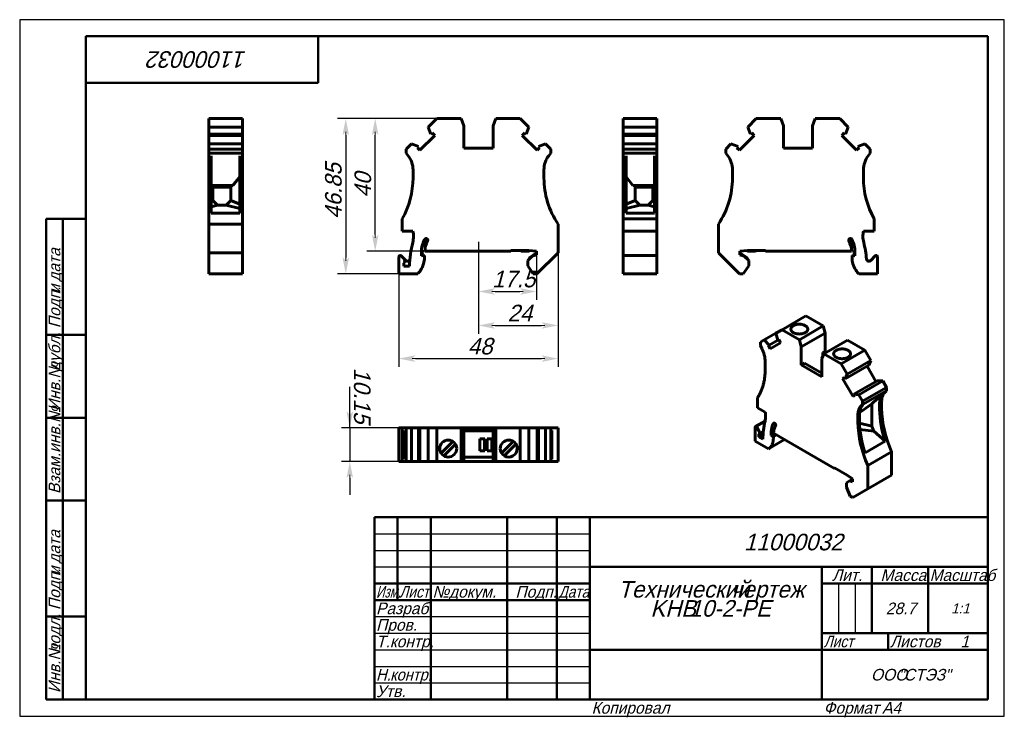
# Model space of a CAD drawing. Header units: millimetres. Extents: x 0 to 297, y 0 to 210.
import ezdxf

# ---------------------------------------------------------------- set-up
doc = ezdxf.new("R2010")
doc.units = ezdxf.units.MM
doc.linetypes.add('CENTER_per1_scale0.113976', pattern=[5.79, 3.61875, -0.72375, 0.72375, -0.72375])
doc.styles.add('TextStyle_1', font='T-FLEX Type A.TTF', dxfattribs={"oblique": 15, "height": 5})
doc.styles.add('TextStyle_2', font='T-FLEX Type A.TTF', dxfattribs={"oblique": 15, "height": 3.5})
doc.styles.add('TextStyle_3', font='T-FLEX Type A.TTF', dxfattribs={"width": 0.744064, "oblique": 15, "height": 3.5})
doc.styles.add('TextStyle_4', font='T-FLEX Type A.TTF', dxfattribs={"width": 0.883061, "oblique": 15, "height": 3.5})
doc.styles.add('TextStyle_5', font='T-FLEX Type A.TTF', dxfattribs={"width": 0.94413, "oblique": 15, "height": 3.5})
doc.styles.add('TextStyle_6', font='T-FLEX Type A.TTF', dxfattribs={"width": 0.98844, "oblique": 15, "height": 3.5})
doc.styles.add('TextStyle_7', font='T-FLEX Type A.TTF', dxfattribs={"oblique": 15, "height": 5})
doc.styles.add('TextStyle_8', font='T-FLEX Type A.TTF', dxfattribs={"oblique": 15, "height": 3})
doc.styles.add('TextStyle_9', font='T-FLEX Type A.TTF', dxfattribs={"oblique": 15, "height": 3.5})
doc.dimstyles.new('DIM_ST_1', dxfattribs={"dimtxt": 5, "dimasz": 5, "dimexe": 2.5, "dimexo": 0, "dimtad": 1, "dimrnd": 0.01, "dimdsep": 46, "dimtxsty": 'TextStyle_1', "dimblk": 'Arrow_3_C7_Status', "dimcen": 0.09, "dimclrd": 7, "dimclre": 7, "dimclrt": 7, "dimazin": 0, "dimtfac": 1, "dimtdec": 0, "dimtmove": 0, "dimatfit": 0, "dimldrblk": 'NONE', "dimfxl": 1, "dimtvp": 1, "dimtolj": 1, "dimarcsym": 0})
doc.dimstyles.new('DIM_ST_2', dxfattribs={"dimtxt": 5, "dimasz": 5, "dimexe": 2.5, "dimexo": 0, "dimtad": 1, "dimrnd": 0.01, "dimdsep": 46, "dimtxsty": 'TextStyle_1', "dimblk": 'Arrow_3_C7_Status', "dimcen": 0.09, "dimclrd": 7, "dimclre": 7, "dimclrt": 7, "dimazin": 0, "dimtfac": 1, "dimtdec": 0, "dimtmove": 0, "dimatfit": 0, "dimldrblk": 'NONE', "dimfxl": 1, "dimtvp": 1, "dimtolj": 1, "dimarcsym": 0})
doc.dimstyles.new('DIM_ST_3', dxfattribs={"dimtxt": 5, "dimasz": 5, "dimexe": 2.5, "dimexo": 0, "dimtad": 1, "dimrnd": 0.01, "dimdsep": 46, "dimtxsty": 'TextStyle_1', "dimblk": 'Arrow_3_C7_Status', "dimcen": 0.09, "dimclrd": 7, "dimclre": 7, "dimclrt": 7, "dimazin": 0, "dimtfac": 1, "dimtdec": 0, "dimtmove": 0, "dimatfit": 0, "dimldrblk": 'NONE', "dimfxl": 1, "dimtvp": 1, "dimtolj": 1, "dimarcsym": 0})

# ---------------------------------------------------------------- blocks, each defined once
blk = doc.blocks.new('Arrow_3_C7_Status')
at = {"color": 7, "linetype": 'Continuous', "lineweight": 0}
blk.add_line((-1, 0), (-0.8, 0), dxfattribs=at)
at = {"color": 7}
blk.add_solid([(-1, -0.2), (0, 0), (-0.8, 0), (-1, 0.2)], dxfattribs=at)
blk = doc.blocks.new('*D5')
at = {"color": 7, "lineweight": -2}
for p, q in [((162.39, 139.74), (162.39, 105.31)), ((114.39, 133.34), (114.39, 105.31)), ((119.39, 107.81), (157.39, 107.81))]:
    blk.add_line(p, q, dxfattribs=at)
at = {"layer": 'Defpoints', "color": 0}
for p in [(162.39, 139.74), (114.39, 133.34), (162.39, 107.81)]:
    blk.add_point(p, dxfattribs=at)
at = {"color": 7, "lineweight": -2, "xscale": 5, "yscale": 5, "zscale": 5}
for p, rotation in [((114.39, 107.81), 180), ((162.39, 107.81), 360)]:
    blk.add_blockref('Arrow_3_C7_Status', p, dxfattribs=dict(at, rotation=rotation))
blk = doc.blocks.new('_None')
blk = doc.blocks.new('*D6')
at = {"color": 7, "lineweight": -2}
for p, q in [((125.79, 180.19), (95.86, 180.19)), ((98.36, 175.19), (98.36, 138.34)), ((114.39, 133.34), (95.86, 133.34))]:
    blk.add_line(p, q, dxfattribs=at)
at = {"layer": 'Defpoints', "color": 0}
for p in [(125.79, 180.19), (98.36, 133.34), (114.39, 133.34)]:
    blk.add_point(p, dxfattribs=at)
at = {"color": 7, "lineweight": -2, "xscale": 5, "yscale": 5, "zscale": 5}
for p, rotation in [((98.36, 180.19), 90), ((98.36, 133.34), 270)]:
    blk.add_blockref('Arrow_3_C7_Status', p, dxfattribs=dict(at, rotation=rotation))
blk = doc.blocks.new('*D7')
at = {"color": 7, "lineweight": -2}
for p, q in [((138.39, 143.01), (138.39, 115.31)), ((162.39, 139.74), (162.39, 115.31)), ((143.39, 117.81), (157.39, 117.81))]:
    blk.add_line(p, q, dxfattribs=at)
at = {"layer": 'Defpoints', "color": 0}
for p in [(138.39, 143.01), (162.39, 139.74), (162.39, 117.81)]:
    blk.add_point(p, dxfattribs=at)
at = {"color": 7, "lineweight": -2, "xscale": 5, "yscale": 5, "zscale": 5, "rotation": 180}
blk.add_blockref('Arrow_3_C7_Status', (138.39, 117.81), dxfattribs=at)
at = {"color": 7, "lineweight": -2, "xscale": 5, "yscale": 5, "zscale": 5}
blk.add_blockref('Arrow_3_C7_Status', (162.39, 117.81), dxfattribs=at)
blk = doc.blocks.new('*D8')
at = {"color": 7, "lineweight": -2}
for p, q in [((125.79, 180.19), (104.74, 180.19)), ((107.24, 145.19), (107.24, 175.19)), ((122.2, 140.19), (104.74, 140.19))]:
    blk.add_line(p, q, dxfattribs=at)
at = {"layer": 'Defpoints', "color": 0}
for p in [(107.24, 180.19), (125.79, 180.19), (122.2, 140.19)]:
    blk.add_point(p, dxfattribs=at)
at = {"color": 7, "lineweight": -2, "xscale": 5, "yscale": 5, "zscale": 5}
for p, rotation in [((107.24, 180.19), 89.99999999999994), ((107.24, 140.19), 269.9999999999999)]:
    blk.add_blockref('Arrow_3_C7_Status', p, dxfattribs=dict(at, rotation=rotation))
blk = doc.blocks.new('*D9')
at = {"color": 7, "lineweight": -2}
for p, q in [((138.39, 137.22), (138.39, 125.56)), ((155.89, 139.09), (155.89, 125.56)), ((143.39, 128.06), (150.89, 128.06))]:
    blk.add_line(p, q, dxfattribs=at)
at = {"layer": 'Defpoints', "color": 0}
for p in [(138.39, 137.22), (155.89, 139.09), (155.89, 128.06)]:
    blk.add_point(p, dxfattribs=at)
at = {"color": 7, "lineweight": -2, "xscale": 5, "yscale": 5, "zscale": 5, "rotation": 180}
blk.add_blockref('Arrow_3_C7_Status', (138.39, 128.06), dxfattribs=at)
at = {"color": 7, "lineweight": -2, "xscale": 5, "yscale": 5, "zscale": 5}
blk.add_blockref('Arrow_3_C7_Status', (155.89, 128.06), dxfattribs=at)
blk = doc.blocks.new('*D10')
at = {"color": 7, "lineweight": -2}
for p, q in [((99.58, 86.93), (99.58, 99.32)), ((99.58, 91.93), (99.58, 96.93)), ((114.39, 86.93), (97.08, 86.93)), ((99.58, 86.93), (99.58, 76.78)), ((114.39, 76.78), (97.08, 76.78)), ((99.58, 71.78), (99.58, 66.78))]:
    blk.add_line(p, q, dxfattribs=at)
at = {"layer": 'Defpoints', "color": 0}
for p in [(114.39, 86.93), (99.58, 76.78), (114.39, 76.78)]:
    blk.add_point(p, dxfattribs=at)
at = {"color": 7, "lineweight": -2, "xscale": 5, "yscale": 5, "zscale": 5}
for p, rotation in [((99.58, 86.93), 270), ((99.58, 76.78), 90)]:
    blk.add_blockref('Arrow_3_C7_Status', p, dxfattribs=dict(at, rotation=rotation))
blk = doc.blocks.new('_FR1Страница_1')
at = {"color": 7, "linetype": 'Continuous', "lineweight": 25}
for p, q in [((0, 210), (0, 0)), ((297, 210), (0, 210)), ((297, 0), (297, 210)), ((107, 55), (172, 55)), ((107, 50), (172, 50)), ((107, 45), (172, 45)), ((247, 40), (247, 25)), ((252, 40), (252, 25)), ((107, 30), (172, 30)), ((107, 25), (172, 25)), ((107, 20), (172, 20)), ((242, 20), (292, 20)), ((262, 20), (262, 20)), ((107, 15), (172, 15)), ((107, 10), (172, 10)), ((0, 0), (297, 0))]:
    blk.add_line(p, q, dxfattribs=at)
at = {"color": 7, "linetype": 'Continuous', "lineweight": 50}
for p, q in [((20, 5), (20, 205)), ((20, 205), (292, 205)), ((90, 191), (90, 205)), ((292, 205), (292, 5)), ((20, 191), (90, 191)), ((8, 5), (8, 150)), ((8, 150), (20, 150)), ((13, 150), (13, 5)), ((8, 115), (20, 115)), ((8, 90), (20, 90)), ((20, 65), (8, 65)), ((107, 5), (107, 60)), ((107, 60), (292, 60)), ((114, 60), (114, 35)), ((124, 60), (124, 5)), ((147, 60), (147, 5)), ((162, 60), (162, 5)), ((172, 60), (172, 5)), ((172, 45), (292, 45)), ((242, 45), (242, 5)), ((257, 45), (257, 25)), ((274, 45), (274, 25)), ((107, 40), (172, 40)), ((242, 40), (292, 40)), ((107, 35), (172, 35)), ((8, 30), (20, 30)), ((242, 25), (292, 25)), ((262, 25), (262, 20)), ((172, 20), (292, 20)), ((20, 5), (8, 5)), ((292, 5), (20, 5))]:
    blk.add_line(p, q, dxfattribs=at)
at = {"color": 7, "oblique": 15}
for s, height, rotation, style, p in [('11000032', 5, 180, 'TextStyle_7', (68.52, 200.5)), ('дата', 3.5, 90, 'TextStyle_2', (12.25, 131.01)), ('Подп.', 3.5, 90, 'TextStyle_2', (12.25, 117)), ('и', 3.5, 90, 'TextStyle_2', (12.25, 127.51)), ('дубл.', 3.5, 90, 'TextStyle_2', (12.25, 104.01)), ('Инв.№', 3.5, 90, 'TextStyle_2', (12.25, 92)), ('Взам.инв.№', 3.5, 90, 'TextStyle_2', (12.25, 67)), ('дата', 3.5, 90, 'TextStyle_2', (12.25, 46.01)), ('Подп.', 3.5, 90, 'TextStyle_2', (12.25, 32)), ('и', 3.5, 90, 'TextStyle_2', (12.25, 42.51)), ('подл.', 3.5, 90, 'TextStyle_2', (12.25, 19.01)), ('Инв.№', 3.5, 90, 'TextStyle_2', (12.25, 7))]:
    blk.add_text(s, height=height, rotation=rotation, dxfattribs=dict(at, style=style)).set_placement(p)
for s, height, style, p in [('11000032', 5, 'TextStyle_7', (218.48, 50)), ('Лит.', 3.5, 'TextStyle_2', (245.03, 40.76)), ('Масса', 3.5, 'TextStyle_2', (259.65, 40.76)), ('№', 3.5, 'TextStyle_2', (124.5, 35.75)), ('Подп.', 3.5, 'TextStyle_2', (149.53, 35.75)), ('Технический', 5, 'TextStyle_7', (180.55, 35.75)), ('чертеж', 5, 'TextStyle_7', (214.51, 35.75)), ('докум.', 3.5, 'TextStyle_2', (129.5, 35.75)), ('Разраб.', 3.5, 'TextStyle_2', (107.5, 30.75)), ('KHB', 5, 'TextStyle_7', (190.25, 30)), ('10-2-PE', 5, 'TextStyle_7', (202.04, 30)), ('28.7', 3.5, 'TextStyle_2', (261.28, 30.75)), ('1:1', 3, 'TextStyle_8', (280.99, 31)), ('Пров.', 3.5, 'TextStyle_2', (107.5, 25.75)), ('Т.контр.', 3.5, 'TextStyle_2', (107.5, 20.75)), ('Листов', 3.5, 'TextStyle_2', (262.5, 20.75)), ('1', 3.5, 'TextStyle_9', (283.78, 20.75)), ('ООО', 3.5, 'TextStyle_2', (256.78, 10.75)), ('"СТЭЗ"', 3.5, 'TextStyle_2', (265.03, 10.75)), ('Утв.', 3.5, 'TextStyle_2', (107.5, 5.75)), ('Копировал', 3.5, 'TextStyle_2', (172.5, 0.75)), ('Формат', 3.5, 'TextStyle_2', (242.5, 0.75)), ('A4', 3.5, 'TextStyle_2', (260.12, 0.75))]:
    blk.add_text(s, height=height, dxfattribs=dict(at, style=style)).set_placement(p)
for s, style, width, p in [('Масштаб', 'TextStyle_6', 0.98844, (274.5, 40.76)), ('Изм.', 'TextStyle_3', 0.744064, (107.5, 35.75)), ('Лист', 'TextStyle_4', 0.883061, (114.5, 35.75)), ('Дата', 'TextStyle_4', 0.883061, (162.5, 35.75)), ('Лист', 'TextStyle_4', 0.883061, (242.5, 20.75)), ('Н.', 'TextStyle_5', 0.94413, (107.5, 10.75)), ('контр.', 'TextStyle_5', 0.94413, (111.75, 10.75))]:
    blk.add_text(s, height=3.5, dxfattribs=dict(at, style=style, width=width)).set_placement(p)
blk = doc.blocks.new('Страница_1')
at = {"color": 7, "linetype": 'Continuous', "lineweight": 60}
for p, q in [((57.07, 177.618), (57.07, 180.192)), ((67.22, 180.192), (57.07, 180.192)), ((67.22, 177.618), (67.22, 180.192)), ((123.216, 177.618), (125.79, 180.192)), ((125.79, 180.192), (133.19, 180.192)), ((133.19, 180.192), (133.99, 177.994)), ((142.79, 177.994), (143.59, 180.192)), ((143.59, 180.192), (150.99, 180.192)), ((153.564, 177.618), (150.99, 180.192)), ((182.067, 180.192), (182.067, 177.618)), ((182.067, 180.192), (192.217, 180.192)), ((192.217, 177.618), (192.217, 180.192)), ((219.587, 177.618), (222.161, 180.192)), ((222.161, 180.192), (229.561, 180.192)), ((229.561, 180.192), (230.361, 177.994)), ((239.161, 177.994), (239.961, 180.192)), ((239.961, 180.192), (247.361, 180.192)), ((247.361, 180.192), (249.935, 177.618)), ((67.22, 177.618), (57.07, 177.618)), ((57.07, 177.618), (57.07, 175.475)), ((67.22, 175.475), (57.07, 175.475)), ((57.07, 175.473), (57.07, 175.092)), ((67.22, 175.475), (67.22, 177.618)), ((67.22, 175.092), (67.22, 175.473)), ((123.216, 177.618), (124.05, 175.475)), ((124.05, 175.475), (124.424, 175.849)), ((124.424, 175.849), (125.18, 175.092)), ((133.99, 177.994), (133.99, 171.292)), ((142.79, 171.292), (142.79, 177.994)), ((152.357, 175.849), (151.6, 175.092)), ((152.73, 175.475), (152.357, 175.849)), ((153.564, 177.618), (152.73, 175.475)), ((182.067, 177.618), (182.067, 175.475)), ((182.067, 177.618), (192.217, 177.618)), ((182.067, 175.475), (192.217, 175.475)), ((182.067, 175.473), (182.067, 175.092)), ((192.217, 177.618), (192.217, 175.475)), ((192.217, 175.473), (192.217, 175.092)), ((220.421, 175.475), (219.587, 177.618)), ((220.795, 175.849), (220.421, 175.475)), ((221.551, 175.092), (220.795, 175.849)), ((230.361, 177.994), (230.361, 171.292)), ((239.161, 171.292), (239.161, 177.994)), ((248.727, 175.849), (247.971, 175.092)), ((249.101, 175.475), (248.727, 175.849)), ((249.935, 177.618), (249.101, 175.475)), ((57.07, 175.092), (67.22, 175.092)), ((57.07, 175.092), (57.07, 172.586)), ((57.07, 172.584), (57.07, 170.992)), ((67.22, 172.584), (57.07, 172.584)), ((67.22, 172.586), (67.22, 175.092)), ((67.22, 170.992), (67.22, 172.584)), ((118.182, 172.584), (116.59, 170.992)), ((120.324, 171.75), (118.182, 172.584)), ((125.18, 175.092), (120.708, 170.62)), ((151.6, 175.092), (156.072, 170.62)), ((156.456, 171.75), (158.598, 172.584)), ((158.598, 172.584), (160.19, 170.992)), ((182.067, 175.092), (182.067, 172.586)), ((192.217, 175.092), (182.067, 175.092)), ((182.067, 172.584), (182.067, 170.992)), ((182.067, 172.584), (192.217, 172.584)), ((192.217, 175.092), (192.217, 172.586)), ((192.217, 172.584), (192.217, 170.992)), ((212.961, 170.992), (214.553, 172.584)), ((214.553, 172.584), (216.695, 171.75)), ((217.079, 170.62), (221.551, 175.092)), ((247.971, 175.092), (252.443, 170.62)), ((252.827, 171.75), (254.969, 172.584)), ((254.969, 172.584), (256.561, 170.992)), ((57.07, 170.992), (57.07, 169.768)), ((67.22, 170.992), (57.07, 170.992)), ((67.22, 169.768), (57.07, 169.768)), ((57.07, 169.768), (57.07, 168.981)), ((67.22, 169.768), (67.22, 170.992)), ((67.22, 168.981), (67.22, 169.768)), ((116.59, 170.992), (116.59, 169.768)), ((116.59, 169.768), (117.194, 168.981)), ((119.951, 171.376), (120.324, 171.75)), ((120.708, 170.62), (119.951, 171.376)), ((133.99, 171.292), (142.79, 171.292)), ((156.072, 170.62), (156.829, 171.376)), ((156.829, 171.376), (156.456, 171.75)), ((160.19, 169.768), (159.586, 168.981)), ((160.19, 170.992), (160.19, 169.768)), ((182.067, 170.992), (192.217, 170.992)), ((182.067, 170.992), (182.067, 169.768)), ((182.067, 169.768), (192.217, 169.768)), ((182.067, 168.981), (182.067, 169.768)), ((192.217, 170.992), (192.217, 169.768)), ((192.217, 169.768), (192.217, 168.981)), ((212.961, 169.768), (212.961, 170.992)), ((213.565, 168.981), (212.961, 169.768)), ((216.695, 171.75), (216.322, 171.376)), ((216.322, 171.376), (217.079, 170.62)), ((230.361, 171.292), (239.161, 171.292)), ((252.443, 170.62), (253.2, 171.376)), ((253.2, 171.376), (252.827, 171.75)), ((255.957, 168.981), (256.561, 169.768)), ((256.561, 170.992), (256.561, 169.768)), ((57.07, 168.981), (57.07, 164.72)), ((57.77, 168.981), (57.77, 164.72)), ((66.37, 168.981), (66.37, 164.72)), ((67.22, 168.981), (67.22, 164.72)), ((182.067, 164.72), (182.067, 168.981)), ((182.917, 164.72), (182.917, 168.981)), ((191.517, 164.72), (191.517, 168.981)), ((192.217, 164.72), (192.217, 168.981)), ((57.07, 162.292), (57.07, 164.72)), ((57.77, 164.72), (57.77, 162.292)), ((66.37, 162.292), (66.37, 164.72)), ((67.22, 162.292), (67.22, 164.72)), ((118.64, 162.292), (118.64, 164.72)), ((158.14, 162.292), (158.14, 164.72)), ((182.067, 164.72), (182.067, 162.292)), ((182.917, 162.292), (182.917, 164.72)), ((191.517, 164.72), (191.517, 162.292)), ((192.217, 162.292), (192.217, 164.72)), ((215.011, 162.292), (215.011, 164.72)), ((254.511, 164.72), (254.511, 162.292)), ((57.07, 162.292), (57.07, 148.348)), ((57.77, 162.292), (57.77, 151.692)), ((66.37, 162.664), (64.333, 160.008)), ((66.37, 162.292), (66.37, 151.692)), ((67.22, 162.292), (67.22, 148.348)), ((182.067, 162.292), (182.067, 149.966)), ((182.917, 162.664), (184.954, 160.008)), ((182.917, 162.292), (182.917, 151.692)), ((191.517, 162.292), (191.517, 151.692)), ((192.217, 162.292), (192.217, 149.966)), ((57.77, 160.318), (58.008, 160.008)), ((58.008, 160.008), (64.333, 160.008)), ((58.27, 159.995), (58.008, 160.008)), ((58.27, 159.995), (58.27, 155.492)), ((58.27, 159.498), (63.67, 159.498)), ((63.67, 159.974), (64.333, 160.008)), ((63.67, 159.974), (63.67, 155.492)), ((185.617, 159.974), (184.954, 160.008)), ((191.28, 160.008), (184.954, 160.008)), ((185.617, 159.974), (185.617, 155.492)), ((185.617, 159.498), (191.017, 159.498)), ((191.017, 159.995), (191.28, 160.008)), ((191.017, 159.995), (191.017, 155.492)), ((191.517, 160.318), (191.28, 160.008)), ((58.27, 155.492), (57.77, 155.375)), ((59.67, 154.092), (58.27, 155.492)), ((62.27, 154.092), (63.67, 155.492)), ((66.37, 154.374), (63.67, 155.492)), ((182.917, 154.374), (185.617, 155.492)), ((187.017, 154.092), (185.617, 155.492)), ((189.617, 154.092), (191.017, 155.492)), ((191.017, 155.492), (191.517, 155.375)), ((59.67, 154.092), (57.77, 153.535)), ((66.37, 151.692), (57.77, 151.692)), ((62.27, 154.092), (59.67, 154.092)), ((66.37, 153.063), (62.27, 154.092)), ((182.917, 153.063), (187.017, 154.092)), ((191.517, 151.692), (182.917, 151.692)), ((187.017, 154.092), (189.617, 154.092)), ((189.617, 154.092), (191.517, 153.535)), ((115.39, 149.966), (115.39, 146.192)), ((192.217, 149.966), (182.067, 149.966)), ((182.067, 149.966), (182.067, 146.192)), ((192.217, 149.966), (192.217, 146.192)), ((257.761, 149.966), (257.761, 146.192)), ((57.07, 148.348), (57.07, 139.742)), ((67.22, 148.348), (57.07, 148.348)), ((67.22, 139.742), (67.22, 148.348)), ((115.39, 146.192), (118.633, 146.192)), ((162.39, 148.348), (162.39, 139.742)), ((182.067, 146.192), (192.217, 146.192)), ((182.067, 144.667), (182.067, 146.192)), ((192.217, 144.667), (192.217, 146.192)), ((210.761, 139.742), (210.761, 148.348)), ((257.761, 146.192), (254.518, 146.192)), ((122.29, 141.096), (122.29, 143.937)), ((182.067, 142.834), (182.067, 144.667)), ((182.067, 142.834), (182.067, 138.901)), ((192.217, 142.834), (192.217, 144.667)), ((192.217, 142.834), (192.217, 138.901)), ((250.861, 143.937), (250.861, 141.096)), ((57.07, 139.742), (57.07, 133.342)), ((67.22, 139.742), (57.07, 139.742)), ((67.22, 133.342), (67.22, 139.742)), ((121.19, 138.813), (121.19, 139.892)), ((121.241, 140.584), (121.221, 140.611)), ((121.241, 140.584), (121.54, 140.242)), ((121.34, 139.592), (121.54, 139.792)), ((121.34, 139.271), (121.34, 139.592)), ((121.54, 139.792), (121.54, 140.242)), ((148.19, 140.192), (122.196, 140.192)), ((148.19, 140.192), (148.19, 140.392)), ((153.604, 140.392), (148.19, 140.392)), ((151.29, 140.192), (150.944, 140.392)), ((153.64, 140.192), (151.29, 140.192)), ((155.89, 139.742), (153.542, 138.098)), ((155.89, 140.192), (153.604, 140.392)), ((153.64, 140.192), (153.936, 140.363)), ((155.809, 140.199), (155.89, 139.742)), ((155.89, 139.092), (155.89, 140.192)), ((162.39, 139.742), (155.99, 133.342)), ((217.161, 133.342), (210.761, 139.742)), ((219.547, 140.392), (217.261, 140.192)), ((217.261, 139.742), (217.342, 140.199)), ((217.261, 140.192), (217.261, 139.092)), ((219.609, 138.098), (217.261, 139.742)), ((219.215, 140.363), (219.511, 140.192)), ((221.861, 140.192), (219.511, 140.192)), ((224.961, 140.392), (219.547, 140.392)), ((222.207, 140.392), (221.861, 140.192)), ((224.961, 140.192), (224.961, 140.392)), ((250.955, 140.192), (224.961, 140.192)), ((251.611, 140.242), (251.91, 140.584)), ((251.611, 140.242), (251.611, 139.792)), ((251.611, 139.792), (251.811, 139.592)), ((251.811, 139.592), (251.811, 139.271)), ((251.91, 140.584), (251.93, 140.611)), ((251.961, 138.813), (251.961, 139.892)), ((114.39, 138.499), (114.39, 133.342)), ((115.926, 137.928), (115.073, 138.782)), ((115.89, 135.692), (115.89, 136.621)), ((115.926, 137.928), (116.443, 137.412)), ((122.09, 138.892), (121.19, 138.813)), ((121.79, 139.192), (121.34, 139.271)), ((121.788, 138.866), (121.79, 138.992)), ((121.79, 138.992), (121.79, 139.192)), ((122.09, 138.336), (122.09, 138.892)), ((154.592, 138.744), (153.24, 137.392)), ((153.24, 135.742), (153.24, 137.392)), ((153.744, 137.896), (153.542, 138.098)), ((154.592, 138.744), (155.89, 139.092)), ((182.067, 138.899), (182.067, 138.499)), ((192.217, 138.899), (182.067, 138.899)), ((182.067, 138.499), (182.067, 133.342)), ((192.217, 138.899), (192.217, 138.499)), ((192.217, 138.499), (192.217, 133.342)), ((217.261, 139.092), (218.559, 138.744)), ((218.559, 138.744), (219.911, 137.392)), ((219.407, 137.896), (219.609, 138.098)), ((219.911, 137.392), (219.911, 135.742)), ((251.061, 138.336), (251.061, 138.892)), ((251.061, 138.892), (251.961, 138.813)), ((251.811, 139.271), (251.361, 139.192)), ((251.361, 139.192), (251.361, 138.992)), ((251.363, 138.866), (251.361, 138.992)), ((256.709, 137.412), (258.078, 138.782)), ((258.761, 138.499), (258.761, 133.342)), ((117.598, 135.692), (115.89, 135.692)), ((154.921, 133.342), (153.24, 135.742)), ((219.911, 135.742), (218.231, 133.342)), ((67.22, 133.342), (57.07, 133.342)), ((114.39, 133.342), (120.056, 133.342)), ((155.99, 133.342), (154.921, 133.342)), ((182.067, 133.342), (192.217, 133.342)), ((218.231, 133.342), (217.161, 133.342)), ((258.761, 133.342), (253.095, 133.342)), ((237.126, 120.672), (229.949, 116.529)), ((242.359, 117.651), (237.126, 120.672)), ((228.129, 115.478), (229.949, 116.529)), ((229.949, 116.529), (235.182, 113.508)), ((242.359, 117.651), (235.182, 113.508)), ((242.925, 115.53), (242.359, 117.651)), ((224.57, 113.423), (223.444, 112.773)), ((228.127, 115.477), (224.57, 113.423)), ((226.085, 111.867), (224.57, 113.423)), ((228.717, 113.387), (226.085, 111.867)), ((228.129, 115.478), (228.719, 113.388)), ((228.719, 113.388), (228.983, 113.54)), ((228.983, 113.54), (229.518, 112.614)), ((235.182, 113.508), (235.748, 111.386)), ((242.925, 115.53), (235.748, 111.386)), ((249.713, 113.406), (242.536, 109.262)), ((242.925, 110.058), (242.925, 115.53)), ((254.946, 110.385), (249.713, 113.406)), ((223.444, 112.773), (223.444, 111.773)), ((223.444, 111.773), (223.871, 110.884)), ((225.821, 111.714), (226.085, 111.867)), ((226.356, 110.788), (225.821, 111.714)), ((229.518, 112.614), (226.356, 110.788)), ((235.748, 111.386), (235.748, 105.914)), ((242.253, 109.67), (242.925, 110.058)), ((243.42, 109.772), (242.925, 110.058)), ((254.946, 110.385), (247.768, 106.241)), ((256.766, 107.232), (254.946, 110.385)), ((241.97, 107.794), (242.536, 109.262)), ((241.97, 102.322), (241.97, 107.794)), ((242.253, 109.67), (242.748, 109.384)), ((242.253, 108.528), (242.253, 109.67)), ((242.536, 109.262), (247.768, 106.241)), ((256.766, 107.232), (249.589, 103.088)), ((256.176, 105.823), (256.766, 107.232)), ((224.894, 104.832), (224.894, 106.815)), ((235.748, 105.914), (236.702, 106.465)), ((235.748, 105.914), (241.97, 102.322)), ((241.97, 103.424), (236.702, 106.465)), ((249.589, 103.088), (247.768, 106.241)), ((256.176, 105.823), (248.999, 101.679)), ((258.275, 100.951), (255.641, 105.514)), ((248.735, 102.137), (248.2, 101.828)), ((248.2, 101.828), (251.362, 96.35)), ((248.999, 101.679), (248.735, 102.137)), ((249.589, 103.088), (248.999, 101.679)), ((258.81, 101.26), (251.633, 97.116)), ((260.325, 101.066), (253.148, 96.923)), ((260.325, 101.066), (258.81, 101.26)), ((261.451, 99.117), (260.325, 101.066)), ((261.451, 99.117), (254.274, 94.973)), ((261.451, 98.117), (254.274, 93.974)), ((261.024, 97.721), (261.451, 98.117)), ((261.451, 98.117), (261.451, 99.117)), ((222.595, 96.095), (222.595, 93.014)), ((251.362, 96.35), (251.897, 96.659)), ((251.897, 96.659), (251.633, 97.116)), ((251.633, 97.116), (253.148, 96.923)), ((253.148, 96.923), (254.274, 94.973)), ((260.423, 97.374), (256.996, 94.195)), ((222.595, 93.014), (224.889, 91.69)), ((254.274, 93.974), (253.847, 93.578)), ((256.996, 94.195), (254.115, 92.027)), ((254.274, 94.973), (254.274, 93.974)), ((256.996, 94.195), (256.996, 87.426)), ((259.4, 92.503), (259.4, 94.486)), ((260.001, 92.85), (260.001, 94.833)), ((252.824, 88.707), (252.824, 90.689)), ((253.319, 90.975), (253.319, 88.992)), ((253.349, 91.585), (254.115, 92.027)), ((114.39, 76.785), (114.39, 86.935)), ((115.073, 86.935), (114.39, 86.935)), ((115.388, 86.935), (115.073, 86.935)), ((115.39, 76.785), (115.39, 86.935)), ((116.588, 86.935), (115.39, 86.935)), ((118.182, 86.935), (116.59, 86.935)), ((116.59, 86.935), (116.59, 76.785)), ((118.182, 86.935), (118.182, 76.785)), ((120.324, 86.935), (118.182, 86.935)), ((120.324, 86.935), (120.324, 76.785)), ((120.708, 86.935), (120.326, 86.935)), ((123.214, 86.935), (120.708, 86.935)), ((120.708, 76.785), (120.708, 86.935)), ((123.216, 86.935), (123.216, 76.785)), ((125.79, 86.935), (123.216, 86.935)), ((125.79, 86.935), (125.79, 76.785)), ((133.19, 86.935), (125.79, 86.935)), ((133.99, 86.935), (133.19, 86.935)), ((133.19, 86.935), (133.19, 76.785)), ((142.79, 86.935), (133.99, 86.935)), ((133.99, 86.935), (133.99, 76.785)), ((143.59, 86.935), (142.79, 86.935)), ((142.79, 86.935), (142.79, 76.785)), ((150.99, 86.935), (143.59, 86.935)), ((143.59, 86.935), (143.59, 76.785)), ((153.564, 86.935), (150.99, 86.935)), ((150.99, 86.935), (150.99, 76.785)), ((153.564, 86.935), (153.564, 76.785)), ((156.072, 86.935), (153.566, 86.935)), ((156.454, 86.935), (156.072, 86.935)), ((156.072, 76.785), (156.072, 86.935)), ((158.598, 86.935), (156.456, 86.935)), ((156.456, 86.935), (156.456, 76.785)), ((160.19, 86.935), (158.598, 86.935)), ((158.598, 86.935), (158.598, 76.785)), ((160.19, 86.935), (160.19, 76.785)), ((160.192, 86.935), (162.39, 86.935)), ((162.39, 86.935), (162.39, 76.785)), ((221.888, 87.141), (221.888, 82.93)), ((224.84, 88.98), (221.971, 87.324)), ((222.975, 86.047), (222.371, 87.093)), ((256.996, 87.426), (253.329, 88.303)), ((257.652, 85.978), (253.447, 86.475)), ((257.652, 85.978), (256.996, 87.426)), ((116.282, 77.485), (116.282, 86.085)), ((116.59, 86.085), (116.282, 86.085)), ((133.99, 85.985), (142.79, 85.985)), ((138.84, 83.585), (138.84, 81.185)), ((139.271, 83.585), (138.84, 83.585)), ((140.24, 83.585), (139.271, 83.585)), ((140.24, 79.985), (140.24, 83.585)), ((140.259, 83.585), (140.24, 83.585)), ((140.259, 83.585), (140.259, 81.185)), ((141.022, 83.585), (141.022, 81.185)), ((141.022, 83.585), (141.04, 83.585)), ((141.04, 83.585), (141.04, 79.985)), ((142.009, 83.585), (141.04, 83.585)), ((142.009, 83.585), (142.44, 83.585)), ((142.44, 83.585), (142.44, 81.185)), ((160.19, 86.085), (160.499, 86.085)), ((160.499, 86.085), (160.499, 77.485)), ((222.949, 84.236), (222.949, 84.995)), ((222.949, 84.236), (224.22, 84.97)), ((224.156, 83.539), (222.949, 84.236)), ((222.975, 85.008), (224.288, 85.767)), ((230.738, 83.413), (225.895, 80.617)), ((226.697, 84.621), (226.697, 85.502)), ((226.697, 84.621), (227.672, 85.184)), ((227.333, 84.318), (226.697, 84.621)), ((228.252, 84.849), (227.333, 84.318)), ((227.333, 83.864), (227.333, 84.318)), ((245.789, 74.724), (227.408, 85.336)), ((257.652, 85.978), (261.068, 82.886)), ((127.115, 79.313), (130.637, 82.834)), ((131.415, 82.056), (127.893, 78.535)), ((138.84, 81.185), (138.84, 79.985)), ((140.259, 81.185), (140.259, 79.985)), ((141.022, 81.185), (141.022, 79.985)), ((142.44, 79.985), (142.44, 81.185)), ((148.887, 82.834), (145.365, 79.313)), ((149.665, 82.056), (146.143, 78.535)), ((221.888, 82.93), (225.895, 80.617)), ((261.068, 82.886), (254.987, 79.375)), ((116.59, 77.485), (116.282, 77.485)), ((142.79, 78.135), (133.99, 78.135)), ((138.84, 79.985), (139.271, 79.985)), ((140.24, 79.985), (139.271, 79.985)), ((140.24, 79.985), (140.259, 79.985)), ((141.04, 79.985), (141.022, 79.985)), ((142.009, 79.985), (141.04, 79.985)), ((142.44, 79.985), (142.009, 79.985)), ((160.19, 77.485), (160.499, 77.485)), ((263.007, 79.73), (255.829, 75.586)), ((263.007, 72.703), (263.007, 79.73)), ((115.073, 76.785), (114.39, 76.785)), ((115.388, 76.785), (115.073, 76.785)), ((116.588, 76.785), (115.39, 76.785)), ((118.182, 76.785), (116.59, 76.785)), ((120.324, 76.785), (118.182, 76.785)), ((120.708, 76.785), (120.326, 76.785)), ((123.214, 76.785), (120.708, 76.785)), ((123.216, 76.785), (125.79, 76.785)), ((125.79, 76.785), (133.19, 76.785)), ((133.19, 76.785), (133.99, 76.785)), ((133.99, 76.785), (142.79, 76.785)), ((142.79, 76.785), (143.59, 76.785)), ((143.59, 76.785), (150.99, 76.785)), ((153.564, 76.785), (150.99, 76.785)), ((153.566, 76.785), (156.072, 76.785)), ((156.072, 76.785), (156.454, 76.785)), ((156.456, 76.785), (158.598, 76.785)), ((158.598, 76.785), (160.19, 76.785)), ((160.192, 76.785), (162.39, 76.785)), ((245.789, 74.724), (245.789, 74.887)), ((249.617, 72.677), (245.789, 74.887)), ((245.789, 74.724), (245.93, 74.806)), ((255.829, 75.586), (255.829, 68.56)), ((251.233, 71.581), (249.617, 72.677)), ((251.233, 71.458), (250.316, 70.928)), ((251.233, 70.682), (251.233, 71.581)), ((263.007, 72.703), (255.829, 68.56)), ((250.316, 70.928), (249.359, 70.376)), ((249.359, 69.029), (249.359, 70.376)), ((250.548, 66.383), (249.359, 69.029)), ((250.316, 70.928), (251.233, 70.682)), ((255.829, 68.56), (251.304, 65.947)), ((251.304, 65.947), (250.548, 66.383))]:
    blk.add_line(p, q, dxfattribs=at)
at = {"color": 7, "linetype": 'CENTER_per1_scale0.113976', "lineweight": 25}
blk.add_line((138.39, 143.007), (138.39, 137.217), dxfattribs=at)
blk.add_line((138.39, 143.007), (138.39, 137.217), dxfattribs=at)
at = {"color": 7, "lineweight": 60, "flags": 128}
for points in [[(236.967, 115.661), (236.877, 115.611), (236.782, 115.564), (236.683, 115.52), (236.581, 115.478), (236.475, 115.439), (236.366, 115.404), (236.255, 115.371), (236.14, 115.342), (236.023, 115.316), (235.905, 115.293), (235.784, 115.274), (235.662, 115.258), (235.538, 115.246), (235.414, 115.237), (235.289, 115.232), (235.164, 115.23), (235.039, 115.232), (234.914, 115.237), (234.79, 115.246), (234.667, 115.258), (234.545, 115.274), (234.424, 115.293), (234.305, 115.316), (234.188, 115.342), (234.074, 115.371), (233.962, 115.404), (233.853, 115.439), (233.748, 115.478), (233.645, 115.52), (233.547, 115.564), (233.452, 115.611), (233.361, 115.661), (233.275, 115.714), (233.193, 115.768), (233.116, 115.825), (233.044, 115.884), (232.977, 115.945), (232.915, 116.008), (232.859, 116.073), (232.808, 116.139), (232.763, 116.206), (232.724, 116.275), (232.691, 116.345), (232.663, 116.415), (232.642, 116.486), (232.627, 116.558), (232.617, 116.63), (232.614, 116.702), (232.617, 116.775), (232.627, 116.847), (232.642, 116.918), (232.663, 116.989), (232.691, 117.06), (232.724, 117.13), (232.763, 117.198), (232.808, 117.266), (232.859, 117.332), (232.915, 117.396), (232.977, 117.459), (233.044, 117.52), (233.116, 117.579), (233.193, 117.636), (233.275, 117.691), (233.361, 117.743)], [(233.361, 117.743), (233.452, 117.793), (233.547, 117.84), (233.645, 117.885), (233.748, 117.926), (233.853, 117.965), (233.962, 118.001), (234.074, 118.033), (234.188, 118.062), (234.305, 118.088), (234.424, 118.111), (234.545, 118.13), (234.667, 118.146), (234.79, 118.159), (234.914, 118.167), (235.039, 118.173), (235.164, 118.175), (235.289, 118.173), (235.414, 118.167), (235.538, 118.159), (235.662, 118.146), (235.784, 118.13), (235.905, 118.111), (236.023, 118.088), (236.14, 118.062), (236.255, 118.033), (236.366, 118.001), (236.475, 117.965), (236.581, 117.926), (236.683, 117.885), (236.782, 117.84), (236.877, 117.793), (236.967, 117.743), (237.054, 117.691), (237.135, 117.636), (237.212, 117.579), (237.285, 117.52), (237.351, 117.459), (237.413, 117.396), (237.469, 117.332), (237.52, 117.266), (237.565, 117.198), (237.604, 117.13), (237.638, 117.06), (237.665, 116.989), (237.687, 116.918), (237.702, 116.847), (237.711, 116.775), (237.714, 116.702), (237.711, 116.63), (237.702, 116.558), (237.687, 116.486), (237.665, 116.415), (237.638, 116.345), (237.604, 116.275), (237.565, 116.206), (237.52, 116.139), (237.469, 116.073), (237.413, 116.008), (237.351, 115.945), (237.285, 115.884), (237.212, 115.825), (237.135, 115.768), (237.054, 115.714), (236.967, 115.661)], [(246.266, 110.293), (246.18, 110.24), (246.098, 110.186), (246.021, 110.129), (245.949, 110.07), (245.882, 110.009), (245.82, 109.946), (245.764, 109.881), (245.713, 109.815), (245.668, 109.748), (245.629, 109.679), (245.595, 109.609), (245.568, 109.539), (245.547, 109.468), (245.531, 109.396), (245.522, 109.324), (245.519, 109.252), (245.522, 109.179), (245.531, 109.107), (245.547, 109.036), (245.568, 108.965), (245.595, 108.894), (245.629, 108.824), (245.668, 108.756), (245.713, 108.688), (245.764, 108.622), (245.82, 108.558), (245.882, 108.495), (245.949, 108.434), (246.021, 108.375), (246.098, 108.318), (246.18, 108.263), (246.266, 108.211), (246.356, 108.161), (246.451, 108.114), (246.55, 108.069), (246.652, 108.028), (246.758, 107.989), (246.867, 107.953), (246.979, 107.921), (247.093, 107.892), (247.21, 107.866), (247.329, 107.843), (247.449, 107.824), (247.571, 107.808), (247.695, 107.795), (247.819, 107.787), (247.944, 107.781), (248.069, 107.779), (248.194, 107.781), (248.319, 107.787), (248.443, 107.795), (248.566, 107.808), (248.689, 107.824), (248.809, 107.843), (248.928, 107.866), (249.045, 107.892), (249.159, 107.921), (249.271, 107.953), (249.38, 107.989), (249.486, 108.028), (249.588, 108.069), (249.687, 108.114), (249.781, 108.161), (249.872, 108.211)], [(249.872, 108.211), (249.958, 108.263), (250.04, 108.318), (250.117, 108.375), (250.189, 108.434), (250.256, 108.495), (250.318, 108.558), (250.374, 108.622), (250.425, 108.688), (250.47, 108.756), (250.509, 108.824), (250.543, 108.894), (250.57, 108.965), (250.591, 109.036), (250.607, 109.107), (250.616, 109.179), (250.619, 109.252), (250.616, 109.324), (250.607, 109.396), (250.591, 109.468), (250.57, 109.539), (250.543, 109.609), (250.509, 109.679), (250.47, 109.748), (250.425, 109.815), (250.374, 109.881), (250.318, 109.946), (250.256, 110.009), (250.189, 110.07), (250.117, 110.129), (250.04, 110.186), (249.958, 110.24), (249.872, 110.293), (249.781, 110.343), (249.687, 110.39), (249.588, 110.434), (249.486, 110.476), (249.38, 110.515), (249.271, 110.55), (249.159, 110.583), (249.045, 110.612), (248.928, 110.638), (248.809, 110.661), (248.689, 110.68), (248.566, 110.696), (248.443, 110.708), (248.319, 110.717), (248.194, 110.722), (248.069, 110.724), (247.944, 110.722), (247.819, 110.717), (247.695, 110.708), (247.571, 110.696), (247.449, 110.68), (247.329, 110.661), (247.21, 110.638), (247.093, 110.612), (246.979, 110.583), (246.867, 110.55), (246.758, 110.515), (246.652, 110.476), (246.55, 110.434), (246.451, 110.39), (246.356, 110.343), (246.266, 110.293)], [(224.894, 104.832), (224.891, 104.504), (224.884, 104.178), (224.873, 103.855), (224.857, 103.535), (224.836, 103.217), (224.811, 102.909), (224.782, 102.603), (224.748, 102.301), (224.71, 102.002), (224.666, 101.7), (224.618, 101.402), (224.565, 101.107), (224.508, 100.816), (224.446, 100.529), (224.38, 100.245), (224.309, 99.966), (224.234, 99.69), (224.155, 99.419), (224.071, 99.152), (223.982, 98.89), (223.89, 98.631), (223.794, 98.381), (223.695, 98.136), (223.591, 97.894), (223.483, 97.657), (223.369, 97.42), (223.25, 97.187), (223.128, 96.959), (223.001, 96.736), (222.87, 96.517), (222.735, 96.304), (222.595, 96.095)], [(260.423, 97.374), (260.333, 97.286), (260.246, 97.193), (260.164, 97.095), (260.085, 96.991), (260.01, 96.882), (259.94, 96.769), (259.877, 96.657), (259.818, 96.542), (259.762, 96.422), (259.711, 96.299), (259.663, 96.171), (259.617, 96.032), (259.575, 95.888), (259.537, 95.741), (259.504, 95.59), (259.476, 95.435), (259.452, 95.276), (259.433, 95.124), (259.419, 94.968), (259.409, 94.81), (259.402, 94.649), (259.4, 94.486)], [(261.024, 97.721), (260.934, 97.633), (260.847, 97.54), (260.765, 97.442), (260.686, 97.338), (260.611, 97.229), (260.541, 97.116), (260.478, 97.004), (260.419, 96.889), (260.363, 96.769), (260.312, 96.646), (260.264, 96.518), (260.218, 96.379), (260.176, 96.235), (260.138, 96.088), (260.105, 95.937), (260.077, 95.782), (260.053, 95.623), (260.034, 95.471), (260.02, 95.315), (260.01, 95.157), (260.003, 94.996), (260.001, 94.833)], [(253.847, 93.578), (253.757, 93.49), (253.67, 93.396), (253.588, 93.298), (253.509, 93.194), (253.434, 93.086), (253.364, 92.972), (253.301, 92.861), (253.242, 92.745), (253.186, 92.626), (253.135, 92.502), (253.087, 92.374), (253.04, 92.235), (252.999, 92.092), (252.961, 91.944), (252.928, 91.793), (252.899, 91.638), (252.875, 91.48), (252.857, 91.327), (252.843, 91.172), (252.832, 91.013), (252.826, 90.852), (252.824, 90.689)], [(254.342, 93.863), (254.252, 93.775), (254.165, 93.682), (254.083, 93.584), (254.004, 93.48), (253.929, 93.371), (253.859, 93.258), (253.796, 93.147), (253.737, 93.031), (253.681, 92.911), (253.63, 92.788), (253.582, 92.66), (253.535, 92.521), (253.493, 92.377), (253.456, 92.23), (253.423, 92.079), (253.394, 91.924), (253.37, 91.765), (253.352, 91.613), (253.338, 91.457), (253.327, 91.299), (253.321, 91.138), (253.319, 90.975)], [(222.371, 87.093), (222.351, 87.126), (222.328, 87.158), (222.305, 87.188), (222.279, 87.217), (222.253, 87.243), (222.226, 87.266), (222.199, 87.286), (222.171, 87.304), (222.143, 87.318), (222.116, 87.33), (222.089, 87.337), (222.063, 87.342), (222.038, 87.342), (222.014, 87.34), (221.992, 87.333), (221.971, 87.324), (221.953, 87.311), (221.936, 87.295), (221.922, 87.275), (221.91, 87.253), (221.901, 87.228), (221.894, 87.201), (221.89, 87.172), (221.888, 87.141)], [(227.379, 88.279), (227.306, 88.157), (227.237, 88.03), (227.172, 87.899), (227.111, 87.763), (227.054, 87.623), (227.002, 87.482), (226.954, 87.337), (226.91, 87.188), (226.87, 87.036), (226.833, 86.877), (226.801, 86.714), (226.773, 86.549), (226.75, 86.379), (226.73, 86.207), (226.716, 86.035), (226.705, 85.86), (226.699, 85.682), (226.697, 85.502)], [(228.045, 87.704), (228.043, 87.75), (228.036, 87.798), (228.026, 87.848), (228.011, 87.898), (227.992, 87.949), (227.97, 87.999), (227.944, 88.047), (227.915, 88.094), (227.884, 88.139), (227.85, 88.181), (227.814, 88.22), (227.777, 88.255), (227.738, 88.285), (227.699, 88.311), (227.66, 88.332), (227.621, 88.348), (227.584, 88.359), (227.547, 88.364), (227.512, 88.363), (227.48, 88.357), (227.45, 88.345), (227.423, 88.328), (227.399, 88.306), (227.379, 88.279)], [(228.004, 87.536), (227.929, 87.41), (227.859, 87.279), (227.794, 87.142), (227.734, 87), (227.679, 86.854), (227.628, 86.702), (227.583, 86.546), (227.542, 86.385), (227.507, 86.22), (227.477, 86.051), (227.452, 85.878), (227.432, 85.701), (227.418, 85.52), (227.408, 85.336)], [(228.004, 87.536), (228.022, 87.571), (228.034, 87.611), (228.042, 87.656), (228.045, 87.704)], [(222.949, 84.995), (222.981, 85.012), (223.011, 85.033), (223.039, 85.058), (223.064, 85.086), (223.086, 85.117), (223.106, 85.152), (223.122, 85.19), (223.136, 85.231), (223.147, 85.275), (223.155, 85.321), (223.16, 85.37), (223.161, 85.42)], [(223.161, 85.42), (223.159, 85.479), (223.153, 85.54), (223.144, 85.602), (223.13, 85.665), (223.113, 85.729), (223.092, 85.794), (223.067, 85.858), (223.04, 85.922), (223.009, 85.986), (222.975, 86.047)], [(226.541, 81.22), (226.625, 81.327), (226.705, 81.44), (226.78, 81.558), (226.851, 81.681), (226.917, 81.81), (226.977, 81.942), (227.033, 82.078), (227.084, 82.218), (227.131, 82.364), (227.173, 82.516), (227.211, 82.673), (227.244, 82.834), (227.271, 82.998), (227.294, 83.167), (227.311, 83.336), (227.323, 83.509), (227.331, 83.685), (227.333, 83.864)]]:
    blk.add_lwpolyline(points, dxfattribs=at)
at = {"color": 7, "linetype": 'Continuous', "lineweight": 60}
for centre, radius, start, end in [((111.64, 164.72), 7, 0, 37.49518), ((165.14, 164.72), 7, 142.50482, 180), ((208.011, 164.72), 7, 360, 37.49518), ((261.511, 164.72), 7, 142.50482, 180), ((93.64, 162.292), 25, 330.45864, 0), ((183.14, 162.292), 25, 180, 213.90126), ((190.011, 162.292), 25, 326.09874, 0), ((279.511, 162.292), 25, 180, 209.54136), ((111.29, 144.667), 7.5, 360, 11.73422), ((261.861, 144.667), 7.5, 168.26578, 180), ((149.69, 134.992), 32.1, 165.85889, 178.75046), ((111.29, 144.667), 7.5, 345.85889, 0), ((129.49, 139.892), 8.3, 152.09877, 180), ((122.597, 143.542), 0.5, 359.99999, 152.09877), ((129.49, 139.892), 7.3, 152.09877, 177.64472), ((122.597, 143.542), 0.5, 332.09877, 360), ((250.554, 143.542), 0.5, 27.90123, 180.00001), ((250.554, 143.542), 0.5, 180, 207.90123), ((243.661, 139.892), 7.3, 2.35528, 27.90123), ((243.661, 139.892), 8.3, 360, 27.90123), ((261.861, 144.667), 7.5, 180, 194.14111), ((223.461, 134.992), 32.1, 5.15339, 14.14111), ((114.79, 138.499), 0.4, 45, 180.00001), ((115.29, 137.292), 0.9, 311.81031, 0), ((115.29, 137.292), 0.9, 0, 45), ((116.973, 137.943), 0.75, 225, 354.84661), ((115.09, 138.336), 7, 327.14012, 360), ((258.061, 138.336), 7, 180, 212.85988), ((256.178, 137.943), 0.75, 185.15339, 315), ((258.361, 138.499), 0.4, 360, 135), ((112.99, 139.692), 9.5, 318.05468, 327.14012), ((260.161, 139.692), 9.5, 212.85988, 221.94532), ((215.185, 106.538), 9.713, 1.63195, 26.57967), ((290.714, 92.98), 31.318, 180.87146, 198.80267), ((293.78, 93.683), 33.789, 181.41207, 204.38994), ((219.179, 90.336), 5.821, 346.49793, 0.43603), ((216.829, 90.348), 8.171, 0.22601, 9.45037), ((248.615, 83.231), 24.46, 166.41471, 179.27907), ((286.603, 89.539), 33.789, 181.41207, 204.38994), ((284.633, 89.469), 31.318, 180.87146, 198.80267), ((129.265, 80.685), 2.55, 360, 180), ((147.515, 80.685), 2.55, 0.00001, 180), ((129.265, 80.685), 2.55, 180, 0), ((147.515, 80.685), 2.55, 180, 0.00001), ((223.957, 83.342), 3.344, 305.41509, 320.60197)]:
    blk.add_arc(centre, radius, start, end, dxfattribs=at)
blk.add_blockref('_FR1Страница_1', (0, 0))
at = {"color": 7, "style": 'TextStyle_1', "oblique": 15}
for s, rotation, p in [('46.85', 90, (97.11, 149.98)), ('40', 90, (105.99, 156.412)), ('10.15', 270, (100.83, 105.039))]:
    blk.add_text(s, height=5, rotation=rotation, dxfattribs=at).set_placement(p)
for s, p in [('17.5', (142.495, 129.307)), ('24', (147.175, 119.057)), ('48', (135.175, 109.057))]:
    blk.add_text(s, height=5, dxfattribs=at).set_placement(p)
for base, p1, p2, angle, dimstyle, picture, middle, dimtype in [((98.36, 133.342), (125.79, 180.192), (114.39, 133.342), 270, 'DIM_ST_1', '*D6', (98.36, 156.767), 160), ((107.24, 180.192), (122.196, 140.192), (125.79, 180.192), 90, 'DIM_ST_1', '*D8', (107.24, 159.627), 160), ((99.58, 76.785), (114.39, 86.935), (114.39, 76.785), 270, 'DIM_ST_3', '*D10', (99.58, 99.322), 161)]:
    dim = blk.add_linear_dim(base=base, p1=p1, p2=p2, angle=angle, text=' ', dimstyle=dimstyle)
    dim.commit()
    dim.dimension.update_dxf_attribs({"geometry": picture, "text_midpoint": middle, "dimtype": dimtype})
for base, p1, p2, dimstyle, picture, middle in [((162.39, 117.807), (138.39, 143.007), (162.39, 139.742), 'DIM_ST_2', '*D7', (150.39, 117.807)), ((162.39, 107.807), (114.39, 133.342), (162.39, 139.742), 'DIM_ST_1', '*D5', (138.39, 107.807)), ((155.89, 128.057), (138.39, 137.217), (155.89, 139.092), 'DIM_ST_1', '*D9', (147.14, 128.057))]:
    dim = blk.add_linear_dim(base=base, p1=p1, p2=p2, text=' ', dimstyle=dimstyle)
    dim.commit()
    dim.dimension.update_dxf_attribs({"geometry": picture, "text_midpoint": middle, "dimtype": 160})

msp = doc.modelspace()

# ---------------------------------------------------------------- block references
msp.add_blockref('Страница_1', (0, 0))

doc.saveas('drawing.dxf')
